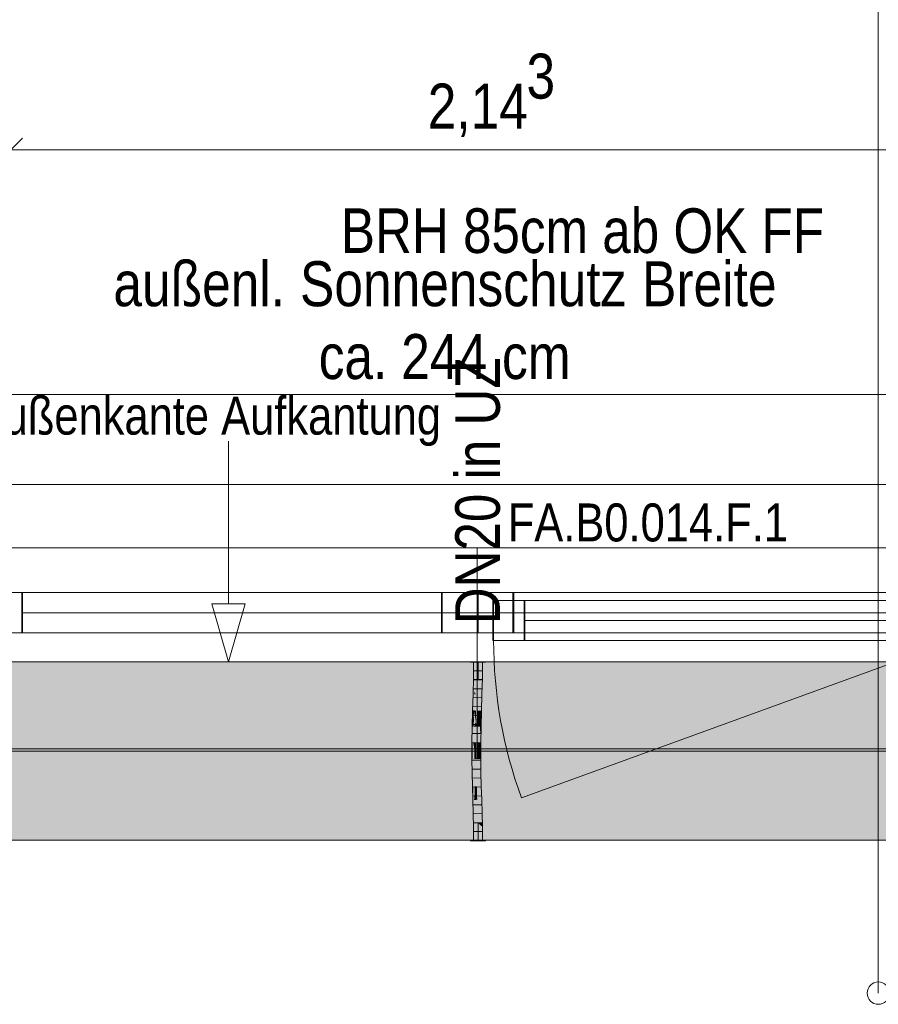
# Model space of a CAD drawing. Extents: x -720 to 300, y 62 to 1162.
# Tile 125 of 256: x -97 to -59, y 989 to 1033. Entities that reach past the tile are written whole.
import ezdxf
from ezdxf.lldxf.tags import DXFTag

# ---------------------------------------------------------------- set-up
doc = ezdxf.new("R2010")
doc.units = 0
doc.layers.get('0').update_dxf_attribs({"lineweight": 13})
for name, color, linetype, lineweight, true_color in [('30 -33 Aussenwände- 7 Fassade_ Elemente', 7, 'Continuous', 9, 0x00aacc), ('30 -35 Decken- 1 Konstruktion-Träger- Stahlbeton', 7, 'Continuous', 13, 0x33aa00), ('70 -72 Beschriftung- 1 Beschriftung allgemein', 7, 'Continuous', 9, 0xff6633), ('70 -72 Beschriftung- 2 Beschriftung Bauteile', 7, 'Continuous', 9, 0x9999ff), ('70 -75 Raumstempel-2 Verweislinie', 7, 'Continuous', 9, 0xff6600), ('70 -76 Bemaßung- 2 Allgemein', 9, 'Continuous', 5, 0x808080), ('E_Leerrohr 20', 7, 'Continuous', 13, 0xcc0099), ('E_Leerrohr 20-Shading', 7, 'Continuous', 13, 0xcc0099), ('iwb_Schraffur_Unterzug', 7, 'Continuous', 5, 0xffffcc)]:
    doc.layers.add(name, color=color, linetype=linetype, lineweight=lineweight, true_color=true_color)
for name, color, linetype, lineweight in [('30 -33 Aussenwände- 8 Sonnenschutz', 7, 'Continuous', 9), ('70 -71 Achsen- 1 Gebäudeachsen', 7, 'STRICHPUNKT2-A06G93UB8I', 18), ('Detailelementbeschriftung', 7, 'Continuous', 9), ('Keine-1', 7, 'Continuous', 15)]:
    doc.layers.add(name, color=color, linetype=linetype, lineweight=lineweight)
doc.styles.get("Standard").update_dxf_attribs({"font": 'ARIALN.TTF'})
tags = doc.linetypes.add('fein_strichliert-A06G93UC8I', pattern=[4, 1, -2, 1]).pattern_tags.tags
tags[8:9] = [DXFTag(74, 4), DXFTag(75, 0), DXFTag(340, '0'), DXFTag(46, 0.0), DXFTag(50, 0.0), DXFTag(44, 0.0), DXFTag(45, 0.0)]
tags[6:7] = [DXFTag(74, 4), DXFTag(75, 0), DXFTag(340, '0'), DXFTag(46, 0.0), DXFTag(50, 0.0), DXFTag(44, 0.0), DXFTag(45, 0.0)]
tags[4:5] = [DXFTag(74, 4), DXFTag(75, 0), DXFTag(340, '0'), DXFTag(46, 0.0), DXFTag(50, 0.0), DXFTag(44, 0.0), DXFTag(45, 0.0)]
tags = doc.linetypes.add('STRICHPUNKT2', pattern=[12.7, 6.35, -3.175, 0, -3.175]).pattern_tags.tags
tags[10:11] = [DXFTag(74, 4), DXFTag(75, 0), DXFTag(340, '0'), DXFTag(46, 0.0), DXFTag(50, 0.0), DXFTag(44, 0.0), DXFTag(45, 0.0)]
tags[8:9] = [DXFTag(74, 4), DXFTag(75, 0), DXFTag(340, '0'), DXFTag(46, 0.0), DXFTag(50, 0.0), DXFTag(44, 0.0), DXFTag(45, 0.0)]
tags[6:7] = [DXFTag(74, 4), DXFTag(75, 0), DXFTag(340, '0'), DXFTag(46, 0.0), DXFTag(50, 0.0), DXFTag(44, 0.0), DXFTag(45, 0.0)]
tags[4:5] = [DXFTag(74, 4), DXFTag(75, 0), DXFTag(340, '0'), DXFTag(46, 0.0), DXFTag(50, 0.0), DXFTag(44, 0.0), DXFTag(45, 0.0)]
tags = doc.linetypes.add('STRICHPUNKT2-A06G93UB8I', pattern=[12.7, 6.35, -3.175, 0, -3.175]).pattern_tags.tags
tags[10:11] = [DXFTag(74, 4), DXFTag(75, 0), DXFTag(340, '0'), DXFTag(46, 0.0), DXFTag(50, 0.0), DXFTag(44, 0.0), DXFTag(45, 0.0)]
tags[8:9] = [DXFTag(74, 4), DXFTag(75, 0), DXFTag(340, '0'), DXFTag(46, 0.0), DXFTag(50, 0.0), DXFTag(44, 0.0), DXFTag(45, 0.0)]
tags[6:7] = [DXFTag(74, 4), DXFTag(75, 0), DXFTag(340, '0'), DXFTag(46, 0.0), DXFTag(50, 0.0), DXFTag(44, 0.0), DXFTag(45, 0.0)]
tags[4:5] = [DXFTag(74, 4), DXFTag(75, 0), DXFTag(340, '0'), DXFTag(46, 0.0), DXFTag(50, 0.0), DXFTag(44, 0.0), DXFTag(45, 0.0)]

# ---------------------------------------------------------------- blocks, each defined once
blk = doc.blocks.new('Shading-A06G93T98I', base_point=(-76.689, 997.732))
at = {"layer": 'E_Leerrohr 20-Shading', "color": 223, "true_color": 0xc67fb4}
for points in [[(-76.994, 1003.9), (-77.053, 1003.9), (-77.001, 1003.177), (-77.059, 1003.178)], [(-76.697, 1003.9), (-76.712, 1003.9), (-76.706, 1003.173), (-76.718, 1003.173)], [(-76.706, 1003.173), (-76.688, 1003.173), (-76.697, 1003.9), (-76.677, 1003.9)], [(-76.677, 1003.9), (-76.688, 1003.173), (-76.667, 1003.9), (-76.679, 1003.173)], [(-76.667, 1003.9), (-76.679, 1003.173), (-76.653, 1003.9), (-76.664, 1003.172)], [(-76.664, 1003.172), (-76.659, 1003.172), (-76.653, 1003.9)], [(-77.001, 1003.177), (-77.059, 1003.178), (-77.018, 1002.454), (-77.075, 1002.455)], [(-77.016, 1002.454), (-77.001, 1003.177), (-77.018, 1002.454)], [(-76.706, 1003.173), (-76.718, 1003.173), (-76.726, 1002.447), (-76.733, 1002.447)], [(-76.71, 1003.037), (-76.726, 1002.447), (-76.724, 1002.447)], [(-76.706, 1003.173), (-76.71, 1003.037), (-76.71, 1002.446), (-76.724, 1002.447)], [(-76.688, 1003.173), (-76.71, 1002.446), (-76.679, 1003.173), (-76.702, 1002.446)], [(-76.706, 1003.173), (-76.71, 1002.446), (-76.688, 1003.173)], [(-76.679, 1003.173), (-76.702, 1002.446), (-76.664, 1003.172), (-76.69, 1002.446)], [(-76.69, 1002.446), (-76.675, 1002.446), (-76.664, 1003.172), (-76.659, 1003.172)], [(-77.016, 1002.454), (-77.075, 1002.455), (-77.036, 1001.729), (-77.094, 1001.731)], [(-76.726, 1002.447), (-76.733, 1002.447), (-76.751, 1001.722), (-76.753, 1001.722)], [(-76.726, 1002.447), (-76.751, 1001.722), (-76.724, 1002.447), (-76.747, 1001.722)], [(-76.747, 1001.722), (-76.737, 1001.721), (-76.724, 1002.447), (-76.71, 1002.446)], [(-76.71, 1002.446), (-76.737, 1001.721), (-76.702, 1002.446), (-76.73, 1001.721)], [(-76.702, 1002.446), (-76.73, 1001.721), (-76.69, 1002.446), (-76.724, 1001.721)], [(-76.724, 1001.721), (-76.694, 1001.72), (-76.69, 1002.446), (-76.675, 1002.446)], [(-77.043, 1001.462), (-77.036, 1001.729), (-77.101, 1001.463), (-77.094, 1001.731)], [(-76.751, 1001.722), (-76.753, 1001.722), (-76.76, 1001.46)], [(-76.747, 1001.722), (-76.759, 1001.454), (-76.756, 1001.428)], [(-76.747, 1001.722), (-76.751, 1001.722), (-76.759, 1001.454), (-76.755, 1001.589)], [(-76.756, 1001.428), (-76.75, 1001.361), (-76.747, 1001.722), (-76.737, 1001.721)], [(-76.737, 1001.721), (-76.75, 1001.361), (-76.73, 1001.721), (-76.745, 1001.316)], [(-76.724, 1001.721), (-76.73, 1001.721), (-76.735, 1001.46), (-76.74, 1001.46)], [(-76.694, 1001.72), (-76.724, 1001.721), (-76.701, 1001.46), (-76.735, 1001.46)], [(-77.113, 1001.005), (-77.064, 1001.004), (-77.101, 1001.463), (-77.043, 1001.462)], [(-76.759, 1001.454), (-76.76, 1001.46), (-76.772, 1000.998)], [(-76.756, 1001.428), (-76.759, 1001.454), (-76.77, 1000.998), (-76.772, 1000.998)], [(-76.77, 1000.998), (-76.763, 1000.997), (-76.756, 1001.428), (-76.75, 1001.361)], [(-76.75, 1001.361), (-76.763, 1000.997), (-76.745, 1001.316), (-76.757, 1000.997)], [(-76.755, 1001.589), (-76.76, 1001.46), (-76.759, 1001.454)], [(-76.745, 1001.316), (-76.757, 1000.997), (-76.743, 1001.291), (-76.756, 1000.997)], [(-76.756, 1000.997), (-76.713, 1000.996), (-76.743, 1001.291)], [(-76.735, 1001.46), (-76.74, 1001.46), (-76.743, 1001.291), (-76.745, 1001.316)], [(-76.701, 1001.46), (-76.735, 1001.46), (-76.713, 1000.996), (-76.743, 1001.291)], [(-77.064, 1001.004), (-77.113, 1001.005), (-77.087, 1000.278), (-77.127, 1000.278)], [(-77.068, 1000.278), (-77.055, 1001.004), (-77.087, 1000.278), (-77.064, 1001.004)], [(-76.783, 1000.274), (-76.763, 1000.997), (-76.785, 1000.274), (-76.77, 1000.998)], [(-76.77, 1000.998), (-76.772, 1000.998), (-76.785, 1000.274)], [(-76.763, 1000.997), (-76.783, 1000.274), (-76.769, 1000.602), (-76.779, 1000.274)], [(-76.769, 1000.602), (-76.778, 1000.274), (-76.713, 1000.996), (-76.727, 1000.274)], [(-76.769, 1000.602), (-76.713, 1000.996), (-76.756, 1000.997)], [(-76.757, 1000.997), (-76.769, 1000.602), (-76.756, 1000.997)], [(-76.763, 1000.997), (-76.769, 1000.602), (-76.757, 1000.997)], [(-77.091, 999.746), (-77.087, 1000.278), (-77.129, 999.745), (-77.127, 1000.278)], [(-77.071, 999.551), (-77.068, 1000.278), (-77.093, 999.551), (-77.087, 1000.278)], [(-76.783, 1000.274), (-76.785, 1000.274), (-76.788, 999.749)], [(-76.778, 1000.274), (-76.784, 999.75), (-76.727, 1000.274), (-76.729, 999.75)], [(-76.783, 999.911), (-76.781, 999.985), (-76.784, 1000.128), (-76.783, 1000.274)], [(-76.783, 1000.274), (-76.781, 999.985), (-76.779, 1000.274)], [(-76.781, 999.985), (-76.778, 1000.274), (-76.779, 1000.274)], [(-76.779, 1000.274), (-76.778, 1000.274), (-76.769, 1000.602)], [(-76.784, 1000.128), (-76.788, 999.749), (-76.787, 999.747)], [(-76.787, 999.747), (-76.783, 999.911), (-76.786, 999.911)], [(-76.784, 999.737), (-76.782, 999.911), (-76.787, 999.747), (-76.783, 999.911)], [(-76.783, 999.911), (-76.784, 1000.128), (-76.786, 999.911)], [(-76.782, 999.911), (-76.781, 999.985), (-76.783, 999.911)], [(-77.093, 999.551), (-77.091, 999.746), (-77.13, 999.551), (-77.129, 999.745)], [(-77.093, 999.551), (-77.13, 999.551), (-77.079, 998.94), (-77.122, 998.939)], [(-77.064, 998.94), (-77.071, 999.551), (-77.079, 998.94), (-77.093, 999.551)], [(-76.788, 999.749), (-76.789, 999.552), (-76.787, 999.747)], [(-76.789, 999.552), (-76.786, 999.552), (-76.787, 999.747), (-76.784, 999.737)], [(-76.786, 999.552), (-76.789, 999.552), (-76.78, 998.945), (-76.781, 998.945)], [(-76.784, 999.737), (-76.786, 999.552), (-76.783, 999.733), (-76.784, 999.552)], [(-76.78, 998.945), (-76.771, 998.946), (-76.786, 999.552), (-76.784, 999.552)], [(-76.784, 999.75), (-76.784, 999.737), (-76.729, 999.75), (-76.73, 999.552)], [(-76.784, 999.552), (-76.73, 999.552), (-76.783, 999.733)], [(-76.771, 998.946), (-76.722, 998.947), (-76.784, 999.552), (-76.73, 999.552)], [(-77.079, 998.94), (-77.122, 998.939), (-77.054, 998.33), (-77.107, 998.329)], [(-77.049, 998.331), (-77.064, 998.94), (-77.054, 998.33), (-77.079, 998.94)], [(-76.771, 998.946), (-76.781, 998.945), (-76.746, 998.339), (-76.766, 998.338)], [(-76.707, 998.34), (-76.722, 998.947), (-76.746, 998.339), (-76.771, 998.946)], [(-77.031, 997.722), (-77.042, 998.092), (-77.107, 998.329), (-77.054, 998.33)], [(-77.031, 997.722), (-77.107, 998.329), (-77.089, 997.72)], [(-77.042, 998.092), (-77.049, 998.331), (-77.054, 998.33)], [(-76.746, 998.339), (-76.766, 998.338), (-76.715, 997.731), (-76.748, 997.73)], [(-76.689, 997.732), (-76.707, 998.34), (-76.715, 997.731), (-76.746, 998.339)], [(-77.031, 997.722), (-77.089, 997.72), (-77.013, 997.114), (-77.071, 997.112)], [(-76.715, 997.731), (-76.748, 997.73), (-76.685, 997.122), (-76.73, 997.121)], [(-76.672, 997.122), (-76.689, 997.732), (-76.685, 997.122), (-76.715, 997.731)], [(-77.013, 997.114), (-77.071, 997.112), (-77, 996.507), (-77.058, 996.506)], [(-76.672, 997.122), (-76.73, 997.121), (-76.658, 996.512), (-76.717, 996.511)], [(-77, 996.507), (-77.058, 996.506), (-76.994, 995.9), (-77.053, 995.9)], [(-76.658, 996.512), (-76.717, 996.511), (-76.653, 995.9), (-76.712, 995.9)]]:
    blk.add_solid(points, dxfattribs=at)
at = {"layer": 'E_Leerrohr 20-Shading', "color": 231, "true_color": 0xe17fc9}
for points in [[(-76.975, 1003.9), (-76.994, 1003.9), (-76.997, 1003.177), (-77.001, 1003.177)], [(-76.953, 1003.177), (-76.96, 1003.9), (-76.997, 1003.177), (-76.975, 1003.9)], [(-76.932, 1003.176), (-76.936, 1003.9), (-76.953, 1003.177), (-76.96, 1003.9)], [(-76.888, 1003.176), (-76.888, 1003.9), (-76.932, 1003.176), (-76.936, 1003.9)], [(-76.859, 1003.175), (-76.853, 1003.9), (-76.888, 1003.176), (-76.888, 1003.9)], [(-76.853, 1003.9), (-76.859, 1003.175), (-76.855, 1003.175)], [(-76.849, 1003.175), (-76.853, 1003.9), (-76.855, 1003.175)], [(-76.718, 1003.173), (-76.712, 1003.9), (-76.849, 1003.175), (-76.853, 1003.9)], [(-76.95, 1002.452), (-76.953, 1003.177), (-77.013, 1002.575), (-76.997, 1003.177)], [(-76.997, 1003.177), (-77.001, 1003.177), (-77.013, 1002.575)], [(-76.931, 1002.452), (-76.932, 1003.176), (-76.95, 1002.452), (-76.953, 1003.177)], [(-76.931, 1002.452), (-76.888, 1003.176), (-76.932, 1003.176)], [(-76.931, 1002.452), (-76.896, 1002.451), (-76.888, 1003.176), (-76.888, 1003.036)], [(-76.896, 1002.451), (-76.892, 1002.451), (-76.888, 1003.036)], [(-76.875, 1002.45), (-76.859, 1003.175), (-76.892, 1002.451), (-76.888, 1003.176)], [(-76.849, 1003.175), (-76.859, 1003.175), (-76.838, 1002.449), (-76.875, 1002.45)], [(-76.733, 1002.447), (-76.718, 1003.173), (-76.838, 1002.449), (-76.849, 1003.175)], [(-76.95, 1002.452), (-77.013, 1002.575), (-77.016, 1002.454)], [(-76.95, 1002.452), (-77.016, 1002.454), (-76.95, 1001.727), (-77.036, 1001.729)], [(-76.933, 1001.727), (-76.931, 1002.452), (-76.95, 1001.727), (-76.95, 1002.452)], [(-76.933, 1001.727), (-76.907, 1001.726), (-76.931, 1002.452), (-76.896, 1002.451)], [(-76.907, 1001.726), (-76.899, 1001.726), (-76.896, 1002.451), (-76.892, 1002.451)], [(-76.894, 1001.726), (-76.875, 1002.45), (-76.899, 1001.726), (-76.892, 1002.451)], [(-76.733, 1002.447), (-76.875, 1002.45), (-76.753, 1001.722), (-76.894, 1001.726)], [(-77.032, 1001.011), (-76.949, 1001.213), (-77.042, 1001.503), (-77.036, 1001.729)], [(-76.95, 1001.727), (-77.036, 1001.729), (-76.949, 1001.213)], [(-76.933, 1001.727), (-76.95, 1001.727), (-76.935, 1001.128), (-76.949, 1001.213)], [(-76.933, 1001.727), (-76.935, 1001.128), (-76.907, 1001.726), (-76.91, 1001.534)], [(-76.899, 1001.726), (-76.91, 1001.534), (-76.913, 1001.001), (-76.918, 1001.029)], [(-76.9, 1001.589), (-76.899, 1001.726), (-76.913, 1001.001)], [(-76.91, 1001.534), (-76.899, 1001.726), (-76.907, 1001.726)], [(-76.901, 1001.461), (-76.894, 1001.726), (-76.899, 1001.726)], [(-76.76, 1001.46), (-76.753, 1001.722), (-76.901, 1001.461), (-76.894, 1001.726)], [(-77.043, 1001.462), (-77.055, 1001.004), (-77.035, 1001.004)], [(-77.035, 1001.004), (-77.032, 1001.011), (-77.043, 1001.462), (-77.042, 1001.503)], [(-76.949, 1001.002), (-76.949, 1001.213), (-77.032, 1001.003), (-77.032, 1001.011)], [(-76.949, 1001.002), (-76.935, 1001.001), (-76.949, 1001.213), (-76.935, 1001.128)], [(-76.91, 1001.534), (-76.935, 1001.128), (-76.918, 1001.029)], [(-76.901, 1001.461), (-76.9, 1001.589), (-76.913, 1001.001)], [(-76.901, 1001.461), (-76.913, 1001.001), (-76.898, 1001.461), (-76.909, 1001.001)], [(-76.909, 1001.001), (-76.81, 1000.998), (-76.898, 1001.461), (-76.819, 1001.461)], [(-76.81, 1000.998), (-76.772, 1000.998), (-76.819, 1001.461), (-76.76, 1001.46)], [(-77.035, 1001.004), (-77.055, 1001.004), (-77.025, 1000.277), (-77.068, 1000.278)], [(-77.032, 1001.011), (-77.035, 1001.004), (-77.032, 1001.003)], [(-77.025, 1000.277), (-77.023, 1000.277), (-77.035, 1001.004), (-77.032, 1001.003)], [(-77.023, 1000.277), (-76.945, 1000.276), (-77.032, 1001.003), (-76.949, 1001.002)], [(-76.934, 1000.276), (-76.935, 1001.001), (-76.945, 1000.276), (-76.949, 1001.002)], [(-76.935, 1001.128), (-76.935, 1001.001), (-76.918, 1001.029), (-76.918, 1001.001)], [(-76.934, 1000.276), (-76.927, 1000.276), (-76.935, 1001.001), (-76.918, 1001.001)], [(-76.927, 1000.276), (-76.913, 1001.001), (-76.918, 1001.001)], [(-76.909, 1001.001), (-76.913, 1001.001), (-76.924, 1000.276), (-76.927, 1000.276)], [(-76.801, 1000.275), (-76.81, 1000.998), (-76.924, 1000.276), (-76.909, 1001.001)], [(-76.918, 1001.001), (-76.913, 1001.001), (-76.918, 1001.029)], [(-76.785, 1000.274), (-76.772, 1000.998), (-76.801, 1000.275), (-76.81, 1000.998)], [(-77.022, 1000.036), (-77.068, 1000.278), (-77.02, 999.551), (-77.071, 999.551)], [(-77.025, 1000.277), (-77.068, 1000.278), (-77.022, 1000.036)], [(-76.94, 999.915), (-76.945, 1000.276), (-77.022, 1000.036), (-77.025, 1000.277)], [(-76.936, 999.585), (-76.934, 1000.276), (-76.945, 1000.276)], [(-76.934, 1000.276), (-76.936, 999.585), (-76.932, 1000.125), (-76.93, 999.551)], [(-76.929, 999.748), (-76.927, 1000.276), (-76.934, 1000.276)], [(-76.929, 999.748), (-76.799, 999.749), (-76.927, 1000.276), (-76.801, 1000.275)], [(-76.799, 999.749), (-76.788, 999.749), (-76.801, 1000.275), (-76.785, 1000.274)], [(-77.017, 999.551), (-76.936, 999.551), (-77.022, 1000.036), (-76.936, 999.585)], [(-76.94, 999.915), (-77.022, 1000.036), (-76.999, 999.915)], [(-77.022, 1000.036), (-77.02, 999.551), (-77.022, 1000.005)], [(-77.02, 999.551), (-77.017, 999.551), (-77.022, 1000.005)], [(-76.936, 999.585), (-76.94, 999.915), (-76.999, 999.915)], [(-76.93, 999.551), (-76.929, 999.748), (-76.932, 1000.125)], [(-77.02, 999.551), (-77.071, 999.551), (-77.026, 998.941), (-77.064, 998.94)], [(-77.012, 998.941), (-77.017, 999.551), (-77.026, 998.941), (-77.02, 999.551)], [(-76.923, 998.943), (-76.936, 999.551), (-77.012, 998.941), (-77.017, 999.551)], [(-76.936, 999.551), (-76.93, 999.551), (-76.936, 999.585)], [(-76.922, 998.943), (-76.93, 999.551), (-76.923, 998.943), (-76.936, 999.551)], [(-76.93, 999.551), (-76.799, 999.552), (-76.929, 999.748), (-76.799, 999.749)], [(-76.799, 999.552), (-76.93, 999.551), (-76.804, 998.945), (-76.922, 998.943)], [(-76.781, 998.945), (-76.789, 999.552), (-76.804, 998.945), (-76.799, 999.552)], [(-76.799, 999.552), (-76.789, 999.552), (-76.799, 999.749), (-76.788, 999.749)], [(-77.026, 998.941), (-77.064, 998.94), (-77.037, 998.331), (-77.049, 998.331)], [(-77.009, 998.332), (-77.012, 998.941), (-77.037, 998.331), (-77.026, 998.941)], [(-76.907, 998.334), (-76.922, 998.943), (-77.009, 998.332), (-77.012, 998.941)], [(-76.781, 998.945), (-76.922, 998.943), (-76.766, 998.338), (-76.907, 998.334)], [(-77.037, 998.331), (-77.049, 998.331), (-77.042, 998.092)], [(-77.042, 998.092), (-77.031, 997.978), (-77.037, 998.302)], [(-77.031, 997.722), (-77.025, 997.722), (-77.042, 998.092), (-77.031, 997.978)], [(-77.031, 997.978), (-77.006, 997.722), (-77.037, 998.331), (-77.009, 998.332)], [(-77.031, 997.978), (-77.037, 998.331), (-77.037, 998.302)], [(-76.902, 998.163), (-76.907, 998.334), (-77.008, 998.162), (-77.009, 998.332)], [(-77.006, 997.722), (-76.889, 997.726), (-77.008, 998.162), (-76.902, 998.163)], [(-76.766, 998.338), (-76.907, 998.334), (-76.748, 997.73), (-76.889, 997.726)], [(-77.025, 997.722), (-77.006, 997.722), (-77.031, 997.978)], [(-77.025, 997.722), (-77.031, 997.722), (-77.013, 997.114)], [(-77.003, 997.114), (-77.006, 997.722), (-77.013, 997.114), (-77.025, 997.722)], [(-76.872, 997.117), (-76.889, 997.726), (-77.003, 997.114), (-77.006, 997.722)], [(-76.748, 997.73), (-76.889, 997.726), (-76.73, 997.121), (-76.872, 997.117)], [(-77.003, 997.114), (-77.013, 997.114), (-77, 996.507)], [(-76.858, 996.509), (-76.872, 997.117), (-77, 996.507), (-77.003, 997.114)], [(-76.73, 997.121), (-76.872, 997.117), (-76.717, 996.511), (-76.858, 996.509)], [(-76.858, 996.509), (-77, 996.507), (-76.853, 995.9), (-76.994, 995.9)], [(-76.717, 996.511), (-76.858, 996.509), (-76.712, 995.9), (-76.853, 995.9)]]:
    blk.add_solid(points, dxfattribs=at)
blk = doc.blocks.new('Shading-A06G93TB8I', base_point=(-76.848, 996.688))
at = {"layer": 'E_Leerrohr 20-Shading', "color": 213, "true_color": 0xd67fc0}
for points in [[(-76.853, 995.9), (-76.855, 996.688), (-77.053, 995.9), (-77.053, 996.688)], [(-76.853, 995.9), (-76.853, 996.688), (-76.855, 996.688)], [(-76.848, 996.688), (-76.853, 995.9), (-76.662, 996.512), (-76.653, 995.9)], [(-76.848, 996.688), (-76.853, 996.688), (-76.853, 995.9)], [(-76.848, 996.688), (-76.662, 996.512), (-76.669, 996.688)], [(-76.662, 996.512), (-76.665, 996.688), (-76.669, 996.688)], [(-76.653, 995.9), (-76.653, 996.688), (-76.665, 996.688)], [(-76.961, 995.9), (-77.183, 995.9), (-76.961, 995.888), (-77.183, 995.888)], [(-76.945, 995.888), (-76.945, 995.9), (-76.961, 995.888), (-76.961, 995.9)], [(-76.853, 995.888), (-76.853, 995.9), (-76.945, 995.888), (-76.945, 995.9)], [(-76.788, 995.9), (-76.853, 995.9), (-76.788, 995.888), (-76.853, 995.888)], [(-76.631, 995.888), (-76.631, 995.9), (-76.788, 995.888), (-76.788, 995.9)], [(-76.523, 995.888), (-76.523, 995.9), (-76.631, 995.888), (-76.631, 995.9)]]:
    blk.add_solid(points, dxfattribs=at)
blk = doc.blocks.new('Shading-A06G93TD8I', base_point=(-76.916, 1003.9))
at = {"layer": 'E_Leerrohr 20-Shading', "color": 213, "true_color": 0xd67fc0}
for points in [[(-77.08, 1003.912), (-77.183, 1003.912), (-77.08, 1003.9), (-77.183, 1003.9)], [(-77.008, 1003.9), (-77.008, 1003.912), (-77.08, 1003.9), (-77.08, 1003.912)], [(-76.916, 1003.9), (-77.053, 1003.9), (-76.909, 1003.112), (-77.053, 1003.112)], [(-76.994, 1003.9), (-76.994, 1003.912), (-77.008, 1003.9), (-77.008, 1003.912)], [(-76.965, 1003.912), (-76.994, 1003.912), (-76.965, 1003.9), (-76.994, 1003.9)], [(-76.945, 1003.912), (-76.965, 1003.912), (-76.945, 1003.9), (-76.965, 1003.9)], [(-76.942, 1003.9), (-76.942, 1003.912), (-76.945, 1003.9), (-76.945, 1003.912)], [(-76.94, 1003.912), (-76.942, 1003.912), (-76.94, 1003.9), (-76.942, 1003.9)], [(-76.94, 1003.9), (-76.853, 1003.9), (-76.94, 1003.912), (-76.853, 1003.912)], [(-76.897, 1003.112), (-76.902, 1003.9), (-76.909, 1003.112), (-76.916, 1003.9)], [(-76.873, 1003.9), (-76.902, 1003.9), (-76.871, 1003.112), (-76.897, 1003.112)], [(-76.853, 1003.9), (-76.873, 1003.9), (-76.853, 1003.468), (-76.854, 1003.322)], [(-76.854, 1003.322), (-76.873, 1003.9), (-76.855, 1003.112), (-76.871, 1003.112)], [(-76.788, 1003.912), (-76.853, 1003.912), (-76.788, 1003.9), (-76.853, 1003.9)], [(-76.804, 1003.9), (-76.853, 1003.9), (-76.85, 1003.112), (-76.853, 1003.295)], [(-76.804, 1003.9), (-76.85, 1003.112), (-76.809, 1003.112)], [(-76.804, 1003.9), (-76.809, 1003.112), (-76.735, 1003.9), (-76.747, 1003.112)], [(-76.642, 1003.9), (-76.643, 1003.912), (-76.788, 1003.9), (-76.788, 1003.912)], [(-76.735, 1003.9), (-76.747, 1003.112), (-76.701, 1003.9), (-76.717, 1003.112)], [(-76.717, 1003.112), (-76.653, 1003.112), (-76.701, 1003.9), (-76.653, 1003.9)], [(-76.638, 1003.912), (-76.643, 1003.912), (-76.638, 1003.9), (-76.642, 1003.9)], [(-76.582, 1003.9), (-76.582, 1003.912), (-76.638, 1003.9), (-76.638, 1003.912)], [(-76.582, 1003.9), (-76.523, 1003.9), (-76.582, 1003.912), (-76.523, 1003.912)], [(-76.854, 1003.322), (-76.853, 1003.295), (-76.853, 1003.468)], [(-76.853, 1003.295), (-76.854, 1003.322), (-76.854, 1003.112), (-76.855, 1003.112)], [(-76.854, 1003.112), (-76.853, 1003.112), (-76.853, 1003.295)], [(-76.853, 1003.295), (-76.853, 1003.112), (-76.85, 1003.112)]]:
    blk.add_solid(points, dxfattribs=at)
blk = doc.blocks.new('Referenz-A06G93UD8I')
at = {"layer": '30 -33 Aussenwände- 7 Fassade_ Elemente', "color": 0, "linetype": 'Continuous', "lineweight": -2, "ltscale": 0.13}
for p, q in [((-151.453, 1011.852), (-2.253, 1011.852)), ((-76.853, 1007.012), (-99.086, 1007.012)), ((-97.253, 1007.012), (-99.086, 1007.012)), ((-97.253, 1005.212), (-97.253, 1007.012)), ((-78.453, 1005.212), (-78.453, 1007.012)), ((-78.453, 1007.012), (-76.853, 1007.012)), ((-76.853, 1007.012), (-76.853, 1005.212)), ((-76.853, 1007.012), (-75.253, 1007.012)), ((-76.853, 1007.012), (-76.853, 1005.212)), ((-54.62, 1007.012), (-76.853, 1007.012)), ((-75.253, 1007.012), (-75.253, 1005.212)), ((-55.553, 1006.662), (-76.153, 1006.662)), ((-76.153, 1006.662), (-76.153, 1004.862)), ((-76.153, 1006.662), (-74.753, 1006.662)), ((-76.153, 1004.862), (-76.153, 1006.662)), ((-74.753, 1006.662), (-74.753, 1004.862)), ((-78.453, 1006.112), (-97.253, 1006.112)), ((-74.753, 1005.762), (-56.953, 1005.762)), ((-99.086, 1005.212), (-97.253, 1005.212)), ((-99.086, 1005.212), (-76.853, 1005.212)), ((-76.853, 1005.212), (-78.453, 1005.212)), ((-75.253, 1005.212), (-76.853, 1005.212)), ((-76.853, 1005.212), (-54.62, 1005.212)), ((-76.153, 1004.862), (-55.553, 1004.862)), ((-74.753, 1004.862), (-76.153, 1004.862)), ((-5.353, 995.912), (-148.353, 995.912))]:
    blk.add_line(p, q, dxfattribs=at)
at = {"layer": '30 -33 Aussenwände- 7 Fassade_ Elemente', "color": 0, "lineweight": -2}
for p, q in [((-98.886, 1009.012), (-54.886, 1009.012)), ((-98.886, 1009.012), (-76.886, 1009.012)), ((-76.886, 1007.012), (-76.886, 1009.012)), ((-76.886, 1009.012), (-54.886, 1009.012)), ((-98.886, 1007.012), (-97.286, 1007.012)), ((-97.286, 1007.012), (-78.486, 1007.012)), ((-97.286, 1007.012), (-56.486, 1007.012)), ((-97.286, 1007.012), (-97.286, 1005.212)), ((-78.486, 1007.012), (-78.486, 1005.212)), ((-76.886, 1007.012), (-78.486, 1007.012)), ((-76.886, 1007.012), (-75.286, 1007.012)), ((-76.886, 1005.212), (-76.886, 1007.012)), ((-75.286, 1007.012), (-75.286, 1005.212)), ((-75.286, 1007.012), (-56.486, 1007.012)), ((-76.186, 1006.662), (-74.786, 1006.662)), ((-76.186, 1004.862), (-76.186, 1006.662)), ((-74.786, 1006.662), (-74.786, 1004.862)), ((-74.786, 1006.662), (-56.986, 1006.662)), ((-56.486, 1006.112), (-97.286, 1006.112)), ((-78.486, 1006.112), (-97.286, 1006.112)), ((-74.786, 1005.762), (-56.986, 1005.762)), ((-97.286, 1005.212), (-98.886, 1005.212)), ((-78.486, 1005.212), (-97.286, 1005.212)), ((-56.486, 1005.212), (-97.286, 1005.212)), ((-78.486, 1005.212), (-76.886, 1005.212)), ((-75.286, 1005.212), (-76.886, 1005.212)), ((-76.886, 1005.212), (-76.886, 1000.012)), ((-74.786, 1004.862), (-76.186, 1004.862)), ((-56.986, 1004.862), (-74.786, 1004.862)), ((-98.886, 1000.012), (-76.886, 1000.012)), ((-98.886, 1000.012), (-54.886, 1000.012)), ((-76.886, 1000.012), (-54.886, 1000.012))]:
    blk.add_line(p, q, dxfattribs=at)
at = {"layer": '30 -33 Aussenwände- 7 Fassade_ Elemente', "color": 0, "linetype": 'fein_strichliert-A06G93UC8I', "lineweight": -2, "ltscale": 0.13}
blk.add_line((-55.553, 1004.862), (-74.911, 997.817), dxfattribs=at)
blk.add_ellipse((-55.553, 1004.862), major_axis=(-20.6, 0), ratio=1, start_param=0, end_param=0.349066, dxfattribs=at)
at = {"layer": '30 -33 Aussenwände- 8 Sonnenschutz', "color": 0, "linetype": 'Continuous', "lineweight": -2, "ltscale": 0.13}
blk.add_line((-53.42, 1015.892), (-100.42, 1015.892), dxfattribs=at)
at = {"layer": '30 -35 Decken- 1 Konstruktion-Träger- Stahlbeton', "color": 0, "linetype": 'fein_strichliert-A06G93UC8I', "lineweight": -2, "ltscale": 0.13}
for p, q in [((76.456, 1003.912), (-682.362, 1003.912)), ((76.456, 995.912), (-682.362, 995.912))]:
    blk.add_line(p, q, dxfattribs=at)
at = {"layer": '70 -71 Achsen- 1 Gebäudeachsen', "color": 0, "linetype": 'STRICHPUNKT2-A06G93UB8I', "lineweight": -2, "ltscale": 0.13}
blk.add_line((-682.362, 999.912), (76.456, 999.912), dxfattribs=at)
at = {"layer": '70 -72 Beschriftung- 2 Beschriftung Bauteile', "color": 0, "linetype": 'Continuous', "lineweight": -2, "ltscale": 0.13}
blk.add_line((-88.028, 1006.51), (-88.028, 1013.791), dxfattribs=at)
at = {"layer": '70 -72 Beschriftung- 2 Beschriftung Bauteile', "color": 0, "lineweight": -2}
for p, q in [((-88.028, 1003.912), (-88.778, 1006.51)), ((-88.778, 1006.51), (-87.278, 1006.51)), ((-87.278, 1006.51), (-88.028, 1003.912))]:
    blk.add_line(p, q, dxfattribs=at)
at = {"layer": '70 -75 Raumstempel-2 Verweislinie', "color": 0, "linetype": 'Continuous', "lineweight": -2, "ltscale": 0.13}
blk.add_line((-58.921, 1104.852), (-58.921, 989.062), dxfattribs=at)
at = {"layer": '70 -75 Raumstempel-2 Verweislinie', "color": 0, "linetype": 'ByBlock', "lineweight": -2, "ltscale": 0.13}
blk.add_circle((-58.921, 989.062), 0.5, dxfattribs=at)
at = {"layer": '70 -76 Bemaßung- 2 Allgemein', "color": 0, "linetype": 'Continuous', "lineweight": -2, "ltscale": 0.13}
for p, q in [((-98.317, 1026.322), (-97.256, 1027.383)), ((-97.256, 1027.383), (-98.317, 1026.322)), ((-96.786, 1026.852), (-98.847, 1026.852)), ((-98.786, 1026.852), (-96.726, 1026.852)), ((-55.98, 1026.852), (-96.726, 1026.852))]:
    blk.add_line(p, q, dxfattribs=at)
at = {"layer": 'Keine-1', "color": 0, "linetype": 'fein_strichliert-A06G93UC8I', "lineweight": -2, "ltscale": 0.13}
blk.add_line((-682.362, 1011.85), (76.456, 1011.851), dxfattribs=at)
at = {"layer": '30 -33 Aussenwände- 7 Fassade_ Elemente', "color": 0, "linetype": 'ByBlock', "lineweight": -2, "ltscale": 0.13, "insert": (-82.996, 1024.231), "char_height": 2, "attachment_point": 1}
blk.add_mtext('{\\fArial Narrow;BRH 85cm ab OK FF}', dxfattribs=at)
at = {"layer": '30 -33 Aussenwände- 8 Sonnenschutz', "color": 0, "linetype": 'Continuous', "lineweight": -2, "ltscale": 0.13, "char_height": 2.01377, "attachment_point": 1}
for s, insert in [('{\\fArial Narrow;außenl.}', (-93.189, 1021.859)), ('{\\fArial Narrow;Sonnenschutz}', (-84.829, 1021.859)), ('{\\fArial Narrow;Breite}', (-69.503, 1021.859)), ('{\\fArial Narrow;244}', (-80.295, 1018.596)), ('{\\fArial Narrow;ca.}', (-83.99, 1018.596)), ('{\\fArial Narrow;cm}', (-75.78, 1018.596))]:
    blk.add_mtext(s, dxfattribs=dict(at, insert=insert))
at = {"layer": '70 -72 Beschriftung- 1 Beschriftung allgemein', "color": 0, "linetype": 'Continuous', "lineweight": -2, "ltscale": 0.13, "insert": (-75.523, 1011.005), "char_height": 1.7, "attachment_point": 1}
blk.add_mtext('{\\fArial Narrow;FA.B0.014.F.1}', dxfattribs=at)
at = {"layer": '70 -72 Beschriftung- 2 Beschriftung Bauteile', "color": 0, "linetype": 'Continuous', "lineweight": -2, "ltscale": 0.13, "insert": (-99.405, 1015.792), "char_height": 1.7, "attachment_point": 1}
blk.add_mtext('{\\fArial Narrow;Außenkante Aufkantung}', dxfattribs=at)
at = {"layer": '70 -76 Bemaßung- 2 Allgemein', "color": 0, "linetype": 'Continuous', "lineweight": -2, "ltscale": 0.13, "char_height": 2.01377, "attachment_point": 1}
for s, insert in [('{\\fArial Narrow;3}', (-74.681, 1031.163)), ('{\\fArial Narrow;2,14}', (-79.107, 1029.82))]:
    blk.add_mtext(s, dxfattribs=dict(at, insert=insert))
blk = doc.blocks.new('Referenz-A06G93UF8I')
at = {"layer": 'iwb_Schraffur_Unterzug', "linetype": 'Continuous', "ltscale": 0.13}
for points in [[(-682.362, 1003.912), (76.456, 1003.912), (76.456, 1001.038)], [(-682.362, 1003.912), (76.456, 1001.038), (-682.362, 1000.171)], [(-682.362, 1000.171), (76.456, 1001.038), (76.456, 998.786)], [(-682.362, 1000.171), (76.456, 998.786), (-682.362, 999.653)], [(-682.362, 999.653), (76.456, 998.786), (76.456, 995.912)], [(-682.362, 999.653), (76.456, 995.912), (-682.362, 995.912)]]:
    blk.add_solid(points, dxfattribs=at)
blk = doc.blocks.new('Enddeckel-A06G93X98I')
at = {"color": 0, "linetype": 'ByBlock', "lineweight": -2, "ltscale": 0.13}
for p, q in [((-77.053, 996.688), (-77.053, 995.9)), ((-76.936, 996.688), (-77.053, 996.688)), ((-76.77, 996.688), (-76.936, 996.688)), ((-76.653, 996.688), (-76.77, 996.688)), ((-76.653, 995.9), (-76.653, 996.688)), ((-77.183, 995.9), (-77.183, 995.888)), ((-76.99, 995.9), (-77.183, 995.9)), ((-76.99, 995.888), (-77.183, 995.888)), ((-76.936, 995.9), (-77.053, 995.9)), ((-76.716, 995.9), (-76.99, 995.9)), ((-76.716, 995.888), (-76.99, 995.888)), ((-76.77, 995.9), (-76.936, 995.9)), ((-76.653, 995.9), (-76.77, 995.9)), ((-76.523, 995.9), (-76.716, 995.9)), ((-76.523, 995.888), (-76.716, 995.888)), ((-76.523, 995.888), (-76.523, 995.9))]:
    blk.add_line(p, q, dxfattribs=at)
at = {"color": 0, "linetype": 'STRICHPUNKT2', "lineweight": 5, "ltscale": 0.13}
blk.add_line((-76.853, 995.9), (-76.853, 996.688), dxfattribs=at)
blk = doc.blocks.new('Enddeckel-A06G93XB8I')
at = {"color": 0, "linetype": 'ByBlock', "lineweight": -2, "ltscale": 0.13}
for p, q in [((-77.183, 1003.912), (-77.183, 1003.9)), ((-77.183, 1003.912), (-76.99, 1003.912)), ((-77.183, 1003.9), (-76.99, 1003.9)), ((-77.053, 1003.9), (-77.053, 1003.112)), ((-77.053, 1003.9), (-76.936, 1003.9)), ((-76.99, 1003.912), (-76.716, 1003.912)), ((-76.99, 1003.9), (-76.716, 1003.9)), ((-76.936, 1003.9), (-76.77, 1003.9)), ((-76.77, 1003.9), (-76.653, 1003.9)), ((-76.716, 1003.912), (-76.523, 1003.912)), ((-76.716, 1003.9), (-76.523, 1003.9)), ((-76.653, 1003.112), (-76.653, 1003.9)), ((-76.523, 1003.9), (-76.523, 1003.912)), ((-77.053, 1003.112), (-76.936, 1003.112)), ((-76.936, 1003.112), (-76.77, 1003.112)), ((-76.77, 1003.112), (-76.653, 1003.112))]:
    blk.add_line(p, q, dxfattribs=at)
at = {"color": 0, "linetype": 'STRICHPUNKT2', "lineweight": 5, "ltscale": 0.13}
blk.add_line((-76.853, 1003.9), (-76.853, 1003.112), dxfattribs=at)
blk = doc.blocks.new('Flexrohr-A06G93XD8I')
at = {"color": 0, "linetype": 'ByBlock', "lineweight": -2, "ltscale": 0.13}
for p, q in [((-77.053, 1003.9), (-77.059, 1003.178)), ((-77.053, 1003.9), (-76.653, 1003.9)), ((-76.653, 1003.9), (-76.659, 1003.172)), ((-77.044, 1003.502), (-76.668, 1003.499)), ((-77.059, 1003.178), (-77.075, 1002.455)), ((-77.049, 1003.103), (-76.673, 1003.097)), ((-76.659, 1003.172), (-76.675, 1002.446)), ((-77.057, 1002.704), (-76.681, 1002.696)), ((-77.075, 1002.455), (-77.094, 1001.731)), ((-77.067, 1002.305), (-76.691, 1002.296)), ((-76.675, 1002.446), (-76.694, 1001.72)), ((-77.094, 1001.731), (-77.113, 1001.005)), ((-77.077, 1001.905), (-76.702, 1001.896)), ((-76.694, 1001.72), (-76.713, 1000.996)), ((-77.088, 1001.505), (-76.712, 1001.496)), ((-77.113, 1001.005), (-77.127, 1000.278)), ((-77.099, 1001.105), (-76.723, 1001.096)), ((-76.713, 1000.996), (-76.727, 1000.274)), ((-77.127, 1000.278), (-77.13, 999.551)), ((-77.114, 1000.303), (-76.738, 1000.299)), ((-77.107, 1000.704), (-76.731, 1000.697)), ((-76.727, 1000.274), (-76.73, 999.552)), ((-77.116, 999.902), (-76.74, 999.9)), ((-77.13, 999.551), (-77.122, 998.939)), ((-77.117, 999.5), (-76.741, 999.502)), ((-76.73, 999.552), (-76.722, 998.947)), ((-77.112, 999.098), (-76.736, 999.104)), ((-77.122, 998.939), (-77.107, 998.329)), ((-77.104, 998.697), (-76.728, 998.705)), ((-76.722, 998.947), (-76.707, 998.34)), ((-77.107, 998.329), (-77.089, 997.72)), ((-77.094, 998.296), (-76.718, 998.306)), ((-76.707, 998.34), (-76.689, 997.732)), ((-77.089, 997.72), (-77.071, 997.112)), ((-77.082, 997.896), (-76.706, 997.907)), ((-76.689, 997.732), (-76.672, 997.122)), ((-77.071, 997.496), (-76.695, 997.507)), ((-77.071, 997.112), (-77.058, 996.506)), ((-77.059, 997.097), (-76.683, 997.106)), ((-76.672, 997.122), (-76.658, 996.512)), ((-77.058, 996.506), (-77.053, 995.9)), ((-77.05, 996.698), (-76.675, 996.705)), ((-77.044, 996.3), (-76.668, 996.304)), ((-76.658, 996.512), (-76.653, 995.9)), ((-77.053, 995.9), (-76.653, 995.9)), ((-77.041, 995.902), (-76.665, 995.902))]:
    blk.add_line(p, q, dxfattribs=at)
blk = doc.blocks.new('Einzeiliger Text-A06G93XF8I')
at = {"color": 0, "lineweight": -2, "insert": (-77.873, 1005.589), "char_height": 2, "attachment_point": 1, "rotation": 90}
blk.add_mtext('{\\fArial Narrow;DN20 in UZ}', dxfattribs=at)

msp = doc.modelspace()

# ---------------------------------------------------------------- block references
at = {"color": 8, "lineweight": 13, "ltscale": 0.13, "true_color": 0x808080}
msp.add_blockref('Referenz-A06G93UD8I', (0, 0), dxfattribs=at)
at = {"color": 8, "lineweight": 25, "ltscale": 0.25, "true_color": 0x808080}
msp.add_blockref('Referenz-A06G93UF8I', (0, 0), dxfattribs=at)
at = {"layer": 'Detailelementbeschriftung', "ltscale": 0.13}
msp.add_blockref('Einzeiliger Text-A06G93XF8I', (0, 0), dxfattribs=at)
at = {"layer": 'E_Leerrohr 20'}
for name, p in [('Shading-A06G93TD8I', (-76.916, 1003.9)), ('Shading-A06G93T98I', (-76.689, 997.732)), ('Shading-A06G93TB8I', (-76.848, 996.688))]:
    msp.add_blockref(name, p, dxfattribs=at)
at = {"layer": 'E_Leerrohr 20', "ltscale": 0.13}
for name in ['Enddeckel-A06G93XB8I', 'Flexrohr-A06G93XD8I', 'Enddeckel-A06G93X98I']:
    msp.add_blockref(name, (0, 0), dxfattribs=at)

doc.saveas('drawing.dxf')
